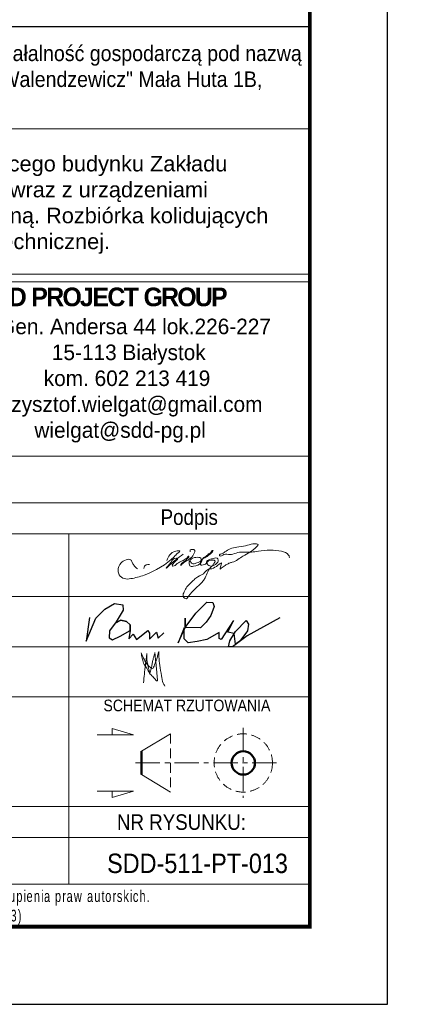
# Model space of a CAD drawing. Extents: x 72518 to 104580, y -134755 to -121361.
# Tile 39 of 47: x 101692 to 102699, y -134755 to -132221. Entities that reach past the tile are written whole.
import ezdxf
from ezdxf.enums import TextEntityAlignment as Align

# ---------------------------------------------------------------- set-up
doc = ezdxf.new("R2010")
doc.units = 0
doc.header["$LTSCALE"] = 5
doc.header["$MEASUREMENT"] = 0
doc.linetypes.add('HIDDEN', pattern=[0.375, 0.25, -0.125])
doc.linetypes.add('MITTE', pattern=[2, 1.25, -0.25, 0.25, -0.25])
for name, color, linetype, lineweight in [('--- widok', 7, 'Continuous', 13), ('_RAMKA', 7, 'Continuous', 35), ('Opisy', 3, 'Continuous', 9), ('PS_DIM', 4, 'Continuous', 13), ('PS_HIDDEN', 2, 'HIDDEN', 13), ('PS_MIDLINE', 5, 'MITTE', 13), ('PS_POS', 1, 'Continuous', 15), ('PS_SOLID', 7, 'Continuous', 20), ('PS_TEXT', 3, 'Continuous', 13)]:
    doc.layers.add(name, color=color, linetype=linetype, lineweight=lineweight)
doc.layers.add('_FORMATKA', color=8, linetype='Continuous', lineweight=15, plot=False)
doc.layers.add('_tabelka', color=7, linetype='Continuous')
doc.styles.add('gil', font='GIL_____.TTF', dxfattribs={"width": 0.9})
doc.styles.add('simplex', font='simplex.shx', dxfattribs={"width": 0.9})

# ---------------------------------------------------------------- blocks, each defined once
blk = doc.blocks.new('*U17')
at = {"layer": '_FORMATKA', "lineweight": -3}
blk.add_lwpolyline([(-1500, 0), (0, 0), (0, 594), (-1500, 594)], close=True, dxfattribs=at)
at = {"layer": '_RAMKA', "lineweight": -3, "const_width": 0.5}
blk.add_lwpolyline([(-1470, 10), (-10, 10), (-10, 584), (-1470, 584)], close=True, dxfattribs=at)
blk = doc.blocks.new('A$C077725B1')
at = {"layer": 'PS_SOLID', "color": 5, "lineweight": 25}
for points in [[(0.45, 3.96), (0, 0.74), (1.35, 3.86), (2.53, 5.09), (3.87, 5.86), (4.96, 5.66), (5.03, 4.97), (4.09, 3.39), (3.17, 2.17), (3.12, 1.2), (3.6, 0.93), (4.61, 1.41), (5.99, 2.21), (5.97, 2.95), (5.49, 3.43), (4.71, 3.58), (3.95, 3.2), (4.71, 3.58), (5.49, 3.43), (5.97, 2.95), (5.99, 2.21), (5.79, 1.09), (6.4, 1.71), (6.83, 0.96), (8.36, 2.21), (8.58, 1.82), (8.58, 1.03), (9.53, 1.97), (9.77, 1.14), (10.51, 1.89)], [(26.25, 3.91), (21.8, 1.47), (19.81, 0), (19.26, 0), (19.47, 0.79), (20.21, 2.08), (21.68, 3.55), (21.99, 3.05), (21.86, 2.14), (20.81, 0.74), (20.25, 0.33), (20.03, 1.78), (19.17, 1.98), (19.96, 3.54), (18.27, 0.97), (18, 1.12), (18, 1.91), (16.37, 0.97), (15.05, 0.72), (13.81, 0.54), (13.29, 1.06), (13.29, 2.56), (12.47, 0.52), (13.42, 2.59), (13.42, 3.89), (13.42, 2.59), (14.85, 4.56), (16.34, 6.04), (17.15, 6.01), (17.36, 5.44), (16.89, 4.25), (16.25, 3.31), (15.51, 2.56), (13.42, 2.59)]]:
    blk.add_lwpolyline(points, dxfattribs=at)
blk = doc.blocks.new('tabela_rys')
at = {"layer": '_tabelka', "color": 251, "lineweight": 15}
for p, q in [((21.62, 110.45), (131.62, 110.45)), ((21.62, 91.73), (131.62, 91.73)), ((21.62, 91.73), (131.62, 91.73)), ((21.62, 91.73), (131.62, 91.73)), ((131.62, 90.73), (21.62, 90.73)), ((21.62, 68.32), (131.48, 68.32)), ((131.62, 62.32), (21.62, 62.32)), ((21.62, 58.32), (131.62, 58.32)), ((21.62, 58.32), (131.62, 58.32)), ((100.62, 58.32), (100.62, 37.33)), ((21.62, 50.24), (131.62, 50.24)), ((21.62, 43.79), (131.62, 43.79)), ((21.62, 37.33), (131.62, 37.33)), ((21.62, 37.33), (131.62, 37.33)), ((21.62, 37.33), (131.62, 37.33)), ((21.62, 37.33), (131.62, 37.33)), ((21.62, 37.33), (131.62, 37.33)), ((21.62, 37.33), (131.62, 37.33)), ((21.62, 37.33), (131.62, 37.33)), ((21.62, 37.33), (131.62, 37.33)), ((100.62, 37.33), (100.62, 13.22)), ((21.62, 23.22), (131.62, 23.22)), ((131.62, 23.22), (21.62, 23.22)), ((21.62, 19.22), (131.62, 19.22)), ((21.62, 13.22), (131.62, 13.22))]:
    blk.add_line(p, q, dxfattribs=at)
at = {"layer": '_tabelka', "color": 251, "lineweight": 30}
blk.add_lwpolyline([(131.62, 123.55), (21.62, 123.55), (21.62, 7.77), (131.62, 7.77)], close=True, dxfattribs=at)
at = {"layer": 'PS_DIM', "color": 5, "true_color": 0x1d16e9}
for points in [[(116.27, 54.78), (116.4, 54.56), (116.58, 54.45), (116.96, 54.56), (117.27, 54.64), (117.58, 54.82), (117.66, 55.11), (117.19, 55.3), (116.43, 55.09), (116.18, 54.85), (116.11, 54.56), (116.28, 54.15), (116.65, 54.15), (117.64, 54.62), (118.01, 55.28), (118.3, 55.44), (118.6, 55.74), (118.91, 55.92), (119.04, 56.14), (119.09, 56.16), (118.24, 55.3), (117.84, 55.07), (117.57, 54.61), (117.57, 54.35), (118.03, 54.35), (118.3, 54.51), (118.35, 54.72), (118.63, 54.99), (119.09, 55.11), (119.38, 55.19), (119.72, 55.19), (119.86, 54.94), (119.56, 54.42), (119.25, 54.24), (118.63, 54.24), (118.45, 54.43), (118.39, 54.64), (119.46, 54.8), (119.3, 54.52), (119.18, 54.31), (118.99, 54.13), (118.15, 52.67), (115.93, 50.15), (115.75, 49.97), (115.52, 50.04), (115.33, 50.36), (115.46, 50.86), (115.83, 51.49), (116.51, 52.17), (116.97, 52.63), (117.94, 53.19), (118.45, 53.7), (119.24, 53.91), (120.28, 54.51), (120.08, 53.78), (120.47, 54.09), (120.72, 54.24), (120.96, 54.38), (121.28, 54.56), (121.66, 54.66), (123.03, 55.46), (124.83, 56.69), (124.99, 56.96), (124.75, 57.03), (124.29, 57.03), (123.37, 56.78), (122.22, 56.61), (121.4, 56.39), (120.69, 55.98), (120.26, 55.73), (120.02, 55.6), (120.05, 55.5), (120.57, 55.64), (121.34, 55.64), (122.15, 55.85), (123.03, 55.97), (124.11, 55.97), (125.01, 56.08), (128, 56.08), (128.89, 55.57), (128.97, 55.25), (128.95, 55.23)], [(109.48, 53.8), (108.99, 54.29), (108.79, 54.65), (108.6, 54.97), (107.99, 54.97), (107.36, 54.6), (106.97, 53.57), (107.12, 53.03), (107.77, 52.55), (108.62, 52.55), (110.32, 53), (114.18, 55.37), (114.63, 55.81), (114.9, 56.08), (114.41, 56.08), (113.23, 54.9)], [(115.36, 55.7), (113.22, 53.93), (113.18, 53.9), (113.18, 53.98), (113.33, 54.13), (113.56, 54.36), (114.45, 55.17), (114.55, 55.14), (113.99, 54.42), (113.95, 54.18), (114.03, 54.16), (114.58, 54.48), (115.19, 54.83), (115.46, 54.98), (115.73, 55.14), (115.95, 55.36), (116.04, 55.45), (116.06, 55.39), (116.02, 55.28), (115.29, 54.61), (115.06, 54.38), (115.02, 54.23), (115.14, 54.35), (115.64, 54.75), (116.77, 55.82), (116.82, 56), (116.82, 56.17), (116.69, 56.3), (116.5, 56.3), (116.26, 56.24), (116.23, 56.11), (116.23, 56)], [(111.02, 54.38), (110.58, 54.31), (110.37, 54.14), (110.28, 53.86)], [(109.92, 42.99), (110.36, 42.1), (110.66, 41.59), (111.09, 41.15), (111.38, 40.99), (111.66, 41.47), (111.96, 42.25), (112.08, 42.76), (112.2, 43.19)], [(112.2, 43.19), (112.23, 42.5), (112.33, 41.38), (112.56, 40.06), (112.77, 39.1), (112.98, 38.73)], [(111.71, 43.01), (111.79, 41.97), (111.9, 41.03), (111.99, 40.03), (111.99, 39.38), (111.65, 39.72), (111.22, 40.15), (110.84, 40.68), (110.65, 41.02), (110.26, 41.69), (110.08, 42.33), (109.92, 42.99)], [(110.26, 39.14), (110.35, 40.27), (110.43, 40.94), (110.49, 41.47), (110.59, 42.26), (110.65, 42.75), (110.65, 42.9)], [(110.65, 42.9), (110.68, 42.38), (110.68, 42.14), (110.7, 41.97), (110.71, 41.9), (110.76, 41.68), (110.81, 41.47), (110.84, 41.29), (110.91, 40.88), (111.01, 40.53), (111.04, 40.47), (111.14, 40.66), (111.22, 40.95), (111.29, 41.28), (111.38, 41.81), (111.5, 42.26), (111.6, 42.66), (111.71, 43.03)]]:
    blk.add_spline(points, degree=3, dxfattribs=at)
at = {"layer": 'PS_HIDDEN'}
blk.add_line((113.73, 32.58), (113.73, 25.08), dxfattribs=at)
blk.add_circle((123.07, 28.83), 3.75, dxfattribs=at)
at = {"layer": 'PS_MIDLINE', "ltscale": 0.5}
for p, q in [((123.07, 33.33), (123.07, 24.33)), ((109.23, 28.83), (127.57, 28.83))]:
    blk.add_line(p, q, dxfattribs=at)
at = {"layer": 'PS_POS'}
for p, q in [((109.98, 30.33), (113.73, 32.58)), ((113.73, 25.08), (109.98, 27.33))]:
    blk.add_line(p, q, dxfattribs=at)
at = {"layer": 'PS_POS', "lineweight": 50}
blk.add_line((109.98, 27.33), (109.98, 30.33), dxfattribs=at)
at = {"layer": 'PS_SOLID', "lineweight": 50}
blk.add_line((109.98, 30.33), (109.98, 27.33), dxfattribs=at)
blk.add_circle((123.07, 28.83), 1.5, dxfattribs=at)
blk.add_circle((123.07, 28.83), 1.5, dxfattribs=at)
at = {"layer": 'PS_TEXT', "color": 7}
for p, q in [((108.95, 32.44), (106.22, 33.26)), ((106.22, 33.26), (106.22, 32.44)), ((108.95, 32.44), (104.3, 32.44)), ((108.95, 25.21), (104.3, 25.21)), ((108.95, 25.21), (106.22, 24.39)), ((106.22, 24.39), (106.22, 25.21))]:
    blk.add_line(p, q, dxfattribs=at)
at = {"layer": 'PS_POS', "color": 7, "xscale": 0.9500000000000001, "yscale": 0.9500000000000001, "zscale": 0.9500000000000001}
blk.add_blockref('A$C077725B1', (102.85, 43.79), dxfattribs=at)
at = {"layer": '--- widok', "ltscale": 0.5, "insert": (47.25, 106.96, 0.43), "char_height": 2, "width": 80.3878, "attachment_point": 1}
blk.add_mtext('{\\fArial|b0|i0|c238|p34;\\C0;Prze\\fArial|b0|i0|c0|p34;b\\fArial|b0|i0|c238|p34;u\\fArial|b0|i0|c0|p34;dowa o\\fArial|b0|i0|c238|p34;r\\fArial|b0|i0|c0|p34;a\\fArial|b0|i0|c238|p34;z\\fArial|b0|i0|c0|p34; \\fArial|b0|i0|c238|p34;r\\fArial|b0|i0|c0|p34;o\\fArial|b0|i0|c238|p34;z\\fArial|b0|i0|c0|p34;b\\fArial|b0|i0|c238|p34;u\\fArial|b0|i0|c0|p34;dowa \\fArial|b0|i0|c238|p34;ist\\fArial|b0|i0|c0|p34;n\\fArial|b0|i0|c238|p34;ieją\\fArial|b0|i0|c0|p34;c\\fArial|b0|i0|c238|p34;eg\\fArial|b0|i0|c0|p34;o b\\fArial|b0|i0|c238|p34;u\\fArial|b0|i0|c0|p34;d\\fArial|b0|i0|c238|p34;y\\fArial|b0|i0|c0|p34;n\\fArial|b0|i0|c238|p34;ku\\fArial|b0|i0|c0|p34; \\fArial|b0|i0|c238|p34;Z\\fArial|b0|i0|c0|p34;a\\fArial|b0|i0|c238|p34;kł\\fArial|b0|i0|c0|p34;ad\\fArial|b0|i0|c238|p34;u\\fArial|b0|i0|c0|p34; \\fArial|b0|i0|c238|p34;Pr\\fArial|b0|i0|c0|p34;od\\fArial|b0|i0|c238|p34;uk\\fArial|b0|i0|c0|p34;c\\fArial|b0|i0|c238|p34;ji\\fArial|b0|i0|c0|p34; \\fArial|b0|i0|c238|p34;Me\\fArial|b0|i0|c0|p34;b\\fArial|b0|i0|c238|p34;li\\fArial|b0|i0|c0|p34; o c\\fArial|b0|i0|c238|p34;zęść\\fArial|b0|i0|c0|p34; \\fArial|b0|i0|c238|p34;pr\\fArial|b0|i0|c0|p34;od\\fArial|b0|i0|c238|p34;uk\\fArial|b0|i0|c0|p34;c\\fArial|b0|i0|c238|p34;yj\\fArial|b0|i0|c0|p34;n\\fArial|b0|i0|c238|p34;ą\\fArial|b0|i0|c0|p34; w\\fArial|b0|i0|c238|p34;r\\fArial|b0|i0|c0|p34;a\\fArial|b0|i0|c238|p34;z\\fArial|b0|i0|c0|p34; \\fArial|b0|i0|c238|p34;z\\fArial|b0|i0|c0|p34; \\fArial|b0|i0|c238|p34;urzą\\fArial|b0|i0|c0|p34;d\\fArial|b0|i0|c238|p34;ze\\fArial|b0|i0|c0|p34;n\\fArial|b0|i0|c238|p34;i\\fArial|b0|i0|c0|p34;a\\fArial|b0|i0|c238|p34;mi\\fArial|b0|i0|c0|p34; b\\fArial|b0|i0|c238|p34;u\\fArial|b0|i0|c0|p34;dow\\fArial|b0|i0|c238|p34;l\\fArial|b0|i0|c0|p34;an\\fArial|b0|i0|c238|p34;ymi\\fArial|b0|i0|c0|p34; \\fArial|b0|i0|c238|p34;i\\fArial|b0|i0|c0|p34; \\fArial|b0|i0|c238|p34;i\\fArial|b0|i0|c0|p34;n\\fArial|b0|i0|c238|p34;fr\\fArial|b0|i0|c0|p34;a\\fArial|b0|i0|c238|p34;strukturą\\fArial|b0|i0|c0|p34; \\fArial|b0|i0|c238|p34;te\\fArial|b0|i0|c0|p34;c\\fArial|b0|i0|c238|p34;h\\fArial|b0|i0|c0|p34;n\\fArial|b0|i0|c238|p34;i\\fArial|b0|i0|c0|p34;c\\fArial|b0|i0|c238|p34;z\\fArial|b0|i0|c0|p34;n\\fArial|b0|i0|c238|p34;ą\\fArial|b0|i0|c0|p34;. \\fArial|b0|i0|c238|p34;R\\fArial|b0|i0|c0|p34;o\\fArial|b0|i0|c238|p34;z\\fArial|b0|i0|c0|p34;b\\fArial|b0|i0|c238|p34;iórk\\fArial|b0|i0|c0|p34;a \\fArial|b0|i0|c238|p34;k\\fArial|b0|i0|c0|p34;o\\fArial|b0|i0|c238|p34;li\\fArial|b0|i0|c0|p34;d\\fArial|b0|i0|c238|p34;ują\\fArial|b0|i0|c0|p34;c\\fArial|b0|i0|c238|p34;y\\fArial|b0|i0|c0|p34;c\\fArial|b0|i0|c238|p34;h\\fArial|b0|i0|c0|p34; \\fArial|b0|i0|c238|p34;eleme\\fArial|b0|i0|c0|p34;n\\fArial|b0|i0|c238|p34;tó\\fArial|b0|i0|c0|p34;w b\\fArial|b0|i0|c238|p34;u\\fArial|b0|i0|c0|p34;d\\fArial|b0|i0|c238|p34;y\\fArial|b0|i0|c0|p34;n\\fArial|b0|i0|c238|p34;ku\\fArial|b0|i0|c0|p34; \\fArial|b0|i0|c238|p34;i\\fArial|b0|i0|c0|p34; \\fArial|b0|i0|c238|p34;i\\fArial|b0|i0|c0|p34;n\\fArial|b0|i0|c238|p34;fr\\fArial|b0|i0|c0|p34;a\\fArial|b0|i0|c238|p34;struktury\\fArial|b0|i0|c0|p34; \\fArial|b0|i0|c238|p34;te\\fArial|b0|i0|c0|p34;c\\fArial|b0|i0|c238|p34;h\\fArial|b0|i0|c0|p34;n\\fArial|b0|i0|c238|p34;i\\fArial|b0|i0|c0|p34;c\\fArial|b0|i0|c238|p34;z\\fArial|b0|i0|c0|p34;n\\fArial|b0|i0|c238|p34;ej\\fArial|b0|i0|c0|p34;.}', dxfattribs=at)
at = {"layer": '_tabelka', "color": 251, "style": 'gil', "width": 0.9}
for s, p in [('Podpis', (116.12, 60.22)), ('NR RYSUNKU:', (115.12, 21.22))]:
    blk.add_text(s, height=2, dxfattribs=at).set_placement(p, align=Align.MIDDLE)
at = {"layer": '_tabelka', "color": 7, "style": 'gil'}
for s, width, gutter_width, heights, insert, char_height, attachment_point in [('{\\fArial|b0|i0|c0|p34;\\C256;W\\fArial|b0|i0|c238|p34;ł\\fArial|b0|i0|c0|p34;ad\\fArial|b0|i0|c238|p34;ysł\\fArial|b0|i0|c0|p34;aw Wa\\fArial|b0|i0|c238|p34;le\\fArial|b0|i0|c0|p34;nd\\fArial|b0|i0|c238|p34;ze\\fArial|b0|i0|c0|p34;w\\fArial|b0|i0|c238|p34;i\\fArial|b0|i0|c0|p34;c\\fArial|b0|i0|c238|p34;z\\fArial|b0|i0|c0|p34;\\~\\fArial|b0|i0|c238|p34;pr\\fArial|b0|i0|c0|p34;owad\\fArial|b0|i0|c238|p34;zą\\fArial|b0|i0|c0|p34;c\\fArial|b0|i0|c238|p34;y\\fArial|b0|i0|c0|p34; d\\fArial|b0|i0|c238|p34;zi\\fArial|b0|i0|c0|p34;a\\fArial|b0|i0|c238|p34;ł\\fArial|b0|i0|c0|p34;a\\fArial|b0|i0|c238|p34;l\\fArial|b0|i0|c0|p34;no\\fArial|b0|i0|c238|p34;ść\\fArial|b0|i0|c0|p34; \\fArial|b0|i0|c238|p34;g\\fArial|b0|i0|c0|p34;o\\fArial|b0|i0|c238|p34;sp\\fArial|b0|i0|c0|p34;oda\\fArial|b0|i0|c238|p34;r\\fArial|b0|i0|c0|p34;c\\fArial|b0|i0|c238|p34;zą\\fArial|b0|i0|c0|p34; \\fArial|b0|i0|c238|p34;p\\fArial|b0|i0|c0|p34;od na\\fArial|b0|i0|c238|p34;z\\fArial|b0|i0|c0|p34;w\\fArial|b0|i0|c238|p34;ą\\fArial|b0|i0|c0|p34; \\fArial|b0|i0|c238|p34;"Z\\fArial|b0|i0|c0|p34;a\\fArial|b0|i0|c238|p34;kł\\fArial|b0|i0|c0|p34;ad \\fArial|b0|i0|c238|p34;St\\fArial|b0|i0|c0|p34;o\\fArial|b0|i0|c238|p34;l\\fArial|b0|i0|c0|p34;a\\fArial|b0|i0|c238|p34;rsk\\fArial|b0|i0|c0|p34;o-\\fArial|b0|i0|c238|p34;T\\fArial|b0|i0|c0|p34;a\\fArial|b0|i0|c238|p34;pi\\fArial|b0|i0|c0|p34;c\\fArial|b0|i0|c238|p34;erski\\fArial|b0|i0|c0|p34; W\\fArial|b0|i0|c238|p34;ł\\fArial|b0|i0|c0|p34;ad\\fArial|b0|i0|c238|p34;ysł\\fArial|b0|i0|c0|p34;aw Wa\\fArial|b0|i0|c238|p34;le\\fArial|b0|i0|c0|p34;nd\\fArial|b0|i0|c238|p34;ze\\fArial|b0|i0|c0|p34;w\\fArial|b0|i0|c238|p34;i\\fArial|b0|i0|c0|p34;c\\fArial|b0|i0|c238|p34;z"\\fArial|b0|i0|c0|p34; \\fArial|b0|i0|c238|p34;M\\fArial|b0|i0|c0|p34;a\\fArial|b0|i0|c238|p34;ł\\fArial|b0|i0|c0|p34;a \\fArial|b0|i0|c238|p34;Hut\\fArial|b0|i0|c0|p34;a \\fArial|b0|i0|c238|p34;1\\fArial|b0|i0|c0|p34;B\\fArial|b0|i0|c238|p34;, \\P16-402 Suwałki}', 87.5522, 12.5, [51.49], (46.6, 116.81), 2, 4), ('{\\fGill Sans MT|b1|i0|c238|p34;\\H0.96x;\\W1;\\T0.9;\\C12;         SDD \\C7;PROJECT GROUP\\fGill Sans MT|b0|i0|c238|p34;\\P\\pi7.1307;\\H0.83333x;\\T1;ul.^IGen. Andersa 44 lok.226-227\\P\\pi16.782;15-113 Białystok\\P\\pi15.736;kom. 602 213 419\\P\\pi9.3298;krzysztof.wielgat@gmail.com\\P       wielgat@\\C12;sdd-pg\\C7;.pl}', 50.3067, 15, [27.85], (81.68, 90.01), 2.5, 1)]:
    blk.add_mtext_dynamic_manual_height_columns(s, width=width, gutter_width=gutter_width, heights=heights, dxfattribs=dict(at, insert=insert, char_height=char_height, attachment_point=attachment_point))
at = {"layer": '_tabelka', "color": 7, "lineweight": 13, "insert": (22.63, 10.21), "char_height": 1.5, "attachment_point": 4, "style": 'gil'}
blk.add_mtext_dynamic_manual_height_columns('\\pi19.10122;{\\W0.7;\\T1.2;Wykorzystanie tej dokumentacji wymaga zgody autora projektu i wykupienia praw autorskich.\\P\\pi35.86535;(Ustawa z dnia 4.02.1994r. Dz. U. nr 24 poz. 83)}', width=107.5936, gutter_width=12.5, heights=[0], dxfattribs=at)
at = {"layer": '_tabelka', "color": 7, "style": 'gil', "width": 0.9}
for p in [(47.79, 34.83), (47.79, 30.29), (47.79, 26.06)]:
    blk.add_attdef('NAZWA_RYS:', text='', height=2.5, dxfattribs=at).set_placement(p, align=Align.MIDDLE_LEFT)
blk.add_attdef('FORMAT', text='', height=2.5, dxfattribs=at).set_placement((33.12, 15.91), align=Align.MIDDLE)
at = {"layer": '_tabelka', "color": 7, "style": 'gil', "width": 0.9, "flags": 8}
for tag, p in [('DATA', (61.11, 15.91)), ('SKALA', (87.85, 15.91)), ('NR_RYSUNKU', (117.18, 15.91))]:
    blk.add_attdef(tag, text='', height=2.5, dxfattribs=at).set_placement(p, align=Align.MIDDLE)
at = {"layer": 'PS_TEXT', "color": 7, "insert": (100.88, 36.98), "char_height": 1.5, "width": 31.0028, "attachment_point": 1, "style": 'gil'}
blk.add_mtext('\\pi4.20993;SCHEMAT RZUTOWANIA', dxfattribs=at)

msp = doc.modelspace()

# ---------------------------------------------------------------- block references
at = {"layer": 'PS_DIM', "xscale": 20, "yscale": 20, "zscale": 20}
msp.add_blockref('*U17', (102637.67, -134754.9), dxfattribs=at)
at = {"layer": 'PS_DIM', "color": 7}
ref = msp.add_blockref('tabela_rys', (99805.29, -134710.27), dxfattribs=dict(at, xscale=20, yscale=20, zscale=20))
ref.add_attrib('NR_RYSUNKU', 'SDD-511-PT-013', dxfattribs={"layer": '_tabelka', "color": 7, "height": 50, "style": 'gil', "width": 0.9, "flags": 8}).set_placement((102148.97, -134392.04), align=Align.MIDDLE)

# ---------------------------------------------------------------- texts
at = {"layer": 'Opisy', "insert": (96902.75, -131000.9), "char_height": 60, "width": 2503.0984, "attachment_point": 1, "style": 'simplex'}
msp.add_mtext('\\A1;{\\LUWAGA:}\\P1. LOKALIZACJA WG RYS. SDD-511-PT-001.\\P2. POD FUNDAMENTAMI WYKONAĆ PODLEWKĘ Z BETONU PODKŁADOWEGO C8/10 GR.10cm.\\P3. OTULINA 50mm.\\P4. OKUCIA POD DOK WYKONAĆ WG. WYTYCZNYCH DOSTAWCY DOKU.\\P\\pi-120,l120,t1200;{\\C3;5. W PRZYPADKU ZMIANY SYSTEMY PRZEŁADUNKOWEGO NALEŻY SPRAWDZIĆ WYMIARY DOKU. \\P}6. ROZPATRYWAĆ WRAZ Z RYS. ARCHITEKTURY.\\P\\pi0,l0,tz;7. PRZEJŚCIA I PRZEBICIA WG. RYS. INSTALACJI I ARCHITEKTURY.\\P8. IZOLACJA PRZECIWILGOCIOWA WG. PROJEKTU ARCHITEKTURY.\\P{\\W0.85;\\PPOD WSZYSTKIE FUNDAMENTY WYKONAĆ PODLEWKĘ Z BETONU PODKŁADOWEGO KLASY C8/10.\\P\\PPRZED PRZYSTĄPIENIEM DO ZAMÓWIENIA STALI ZBROJENIOWEJ NALEŻY SPRAWDZIĆ ZESTAWIENIE STALI.}', dxfattribs=at)

doc.saveas('drawing.dxf')
